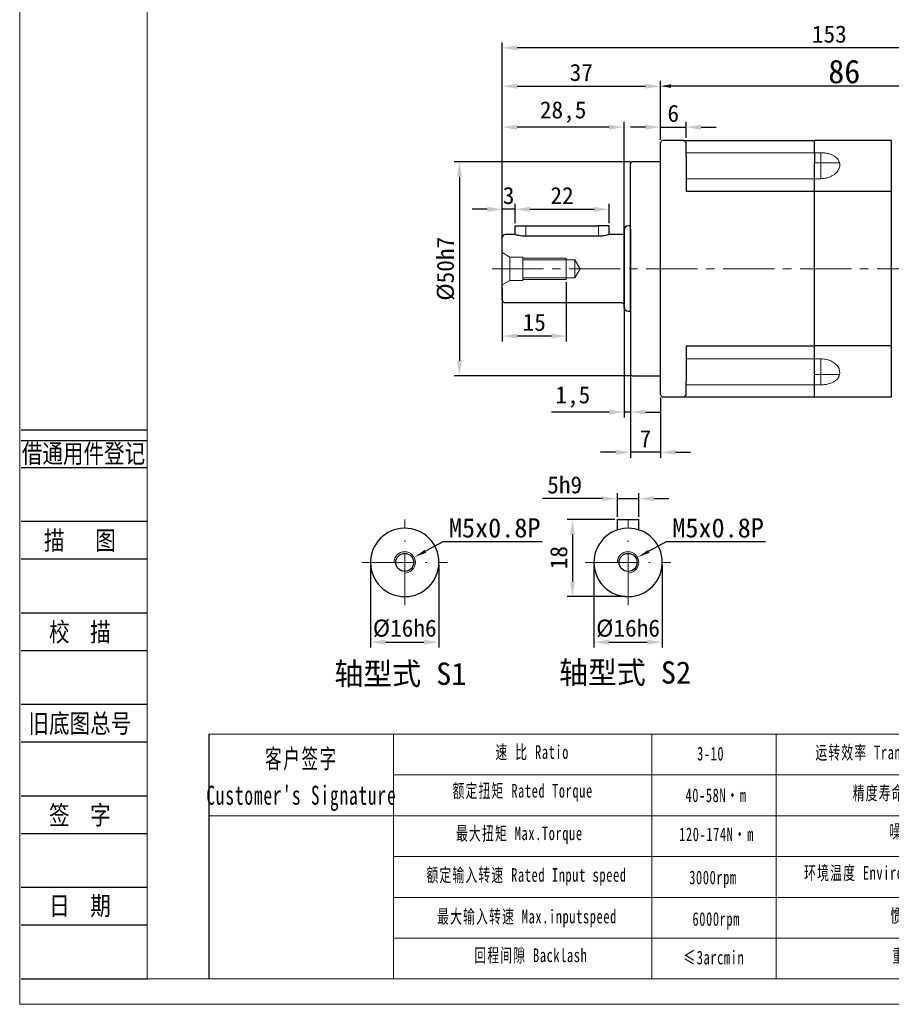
# Model space of a CAD drawing. Header units: millimetres. Extents: x 1384 to 1884, y 1004 to 1358.
# Tile 1 of 9: x 1384 to 1588, y 1004 to 1234. Entities that reach past the tile are written whole.
import ezdxf
from ezdxf.enums import TextEntityAlignment as Align

# ---------------------------------------------------------------- set-up
doc = ezdxf.new("R2010")
doc.units = ezdxf.units.MM
doc.header["$PDSIZE"] = -5
for name, pattern in [('ACAD_ISO10W100', [18, 12, -3, 0, -3]), ('JIS_02_2.0', [3, 2, -1]), ('点画线', [18, 12, -2, 2, -2])]:
    doc.linetypes.add(name, pattern=pattern)
doc.layers.get('0').update_dxf_attribs({"lineweight": 18})
doc.layers.get('Defpoints').update_dxf_attribs({"lineweight": 18})
for name, color, linetype in [('2细线层', 4, 'Continuous'), ('6文字层', 3, 'Continuous'), ('7标注层', 4, 'Continuous')]:
    doc.layers.add(name, color=color, linetype=linetype)
for name, color, linetype, lineweight in [('7中心线层', 7, '点画线', 18), ('SLD-0', 7, 'Continuous', 18), ('中心线', 7, 'JIS_02_2.0', 13), ('中心线层', 7, 'ACAD_ISO10W100', 20), ('图框_外框线', 7, 'Continuous', 18), ('尺寸线', 7, 'Continuous', 18), ('尺寸线层', 3, 'Continuous', 18), ('粗实线', 7, 'Continuous', 50), ('细实线', 7, 'Continuous', 18)]:
    doc.layers.add(name, color=color, linetype=linetype, lineweight=lineweight)
doc.styles.add('宋体', font='txt', dxfattribs={"width": 0.8})
doc.styles.add('工程字', font='txt')
doc.styles.add('标准', font='txt', dxfattribs={"width": 0.667})
doc.dimstyles.new('DIMSTYLE_17', dxfattribs={"dimtxt": 8, "dimasz": 12, "dimexe": 0.18, "dimexo": 0.0625, "dimgap": 0.09, "dimtad": 1, "dimtih": 1, "dimtoh": 1, "dimdec": 3, "dimdsep": 46, "dimtxsty": 'Standard', "dimblk": '_CAXARROW', "dimcen": 0.09, "dimdle": 24, "dimadec": 0, "dimazin": 0, "dimtfac": 0.7, "dimtdec": 3, "dimtofl": 0, "dimtmove": 0, "dimatfit": 3, "dimfxl": 1, "dimtolj": 1, "dimarcsym": 0})
doc.dimstyles.new('ISO-25', dxfattribs={"dimtxt": 5.5, "dimasz": 1, "dimexe": 1.25, "dimexo": 0.625, "dimtad": 1, "dimtxsty": '工程字', "dimcen": 2.5, "dimdle": 2, "dimadec": 0, "dimazin": 0, "dimtfac": 1, "dimtmove": 0, "dimatfit": 3, "dimfxl": 1, "dimarcsym": 0})
doc.dimstyles.new('副本 ISO-25', dxfattribs={"dimtxt": 5.5, "dimasz": 2.5, "dimexe": 1.25, "dimexo": 0.625, "dimtad": 1, "dimtxsty": '工程字', "dimcen": 2.5, "dimdle": 5, "dimadec": 0, "dimazin": 0, "dimtfac": 1, "dimtmove": 0, "dimatfit": 3, "dimfxl": 1, "dimtolj": 1, "dimarcsym": 0})

# ---------------------------------------------------------------- blocks, each defined once
blk = doc.blocks.new('*D11')
at = {"layer": 'Defpoints', "color": 0}
for p in [(1527.16, 1201.17), (1486.53, 1151.17), (1527.16, 1151.17)]:
    blk.add_point(p, dxfattribs=at)
at = {"layer": '尺寸线层', "color": 0, "lineweight": -2}
for p, q in [((1526.54, 1201.17), (1485.28, 1201.17)), ((1486.53, 1197.67), (1486.53, 1154.67)), ((1526.54, 1151.17), (1485.28, 1151.17))]:
    blk.add_line(p, q, dxfattribs=at)
at = {"layer": '尺寸线层', "color": 0}
for points in [[(1487.12, 1197.67), (1485.95, 1197.67), (1486.53, 1201.17)], [(1485.95, 1154.67), (1487.12, 1154.67), (1486.53, 1151.17)]]:
    blk.add_solid(points, dxfattribs=at)
at = {"layer": '尺寸线层', "color": 0, "insert": (1483.33, 1176.17), "char_height": 4, "attachment_point": 5, "rotation": 90, "style": '工程字'}
blk.add_mtext('%%C50h7', dxfattribs=at)
blk = doc.blocks.new('*D12')
at = {"layer": 'Defpoints', "color": 0}
for p in [(1533.53, 1218.83), (1533.53, 1205.67), (1496.53, 1183.67)]:
    blk.add_point(p, dxfattribs=at)
at = {"layer": '尺寸线层', "color": 0, "lineweight": -2}
for p, q in [((1496.53, 1184.29), (1496.53, 1220.08)), ((1533.53, 1206.29), (1533.53, 1220.08)), ((1500.03, 1218.83), (1530.03, 1218.83))]:
    blk.add_line(p, q, dxfattribs=at)
at = {"layer": '尺寸线层', "color": 0}
for points in [[(1500.03, 1219.41), (1500.03, 1218.24), (1496.53, 1218.83)], [(1530.03, 1218.24), (1530.03, 1219.41), (1533.53, 1218.83)]]:
    blk.add_solid(points, dxfattribs=at)
at = {"layer": '尺寸线层', "color": 0, "insert": (1515.03, 1222.03), "char_height": 4, "attachment_point": 5, "style": '工程字'}
blk.add_mtext('37', dxfattribs=at)
blk = doc.blocks.new('*D13')
at = {"layer": 'Defpoints', "color": 0}
for p in [(1496.53, 1190.07), (1499.53, 1186.17), (1496.53, 1183.67)]:
    blk.add_point(p, dxfattribs=at)
at = {"layer": '尺寸线层', "color": 0, "lineweight": -2}
for p, q in [((1493.03, 1190.07), (1489.53, 1190.07)), ((1496.53, 1184.29), (1496.53, 1191.32)), ((1499.53, 1190.07), (1496.53, 1190.07)), ((1499.53, 1186.79), (1499.53, 1191.32)), ((1503.03, 1190.07), (1506.53, 1190.07))]:
    blk.add_line(p, q, dxfattribs=at)
at = {"layer": '尺寸线层', "color": 0}
for points in [[(1493.03, 1189.48), (1493.03, 1190.65), (1496.53, 1190.07)], [(1503.03, 1190.65), (1503.03, 1189.48), (1499.53, 1190.07)]]:
    blk.add_solid(points, dxfattribs=at)
at = {"layer": '尺寸线层', "color": 0, "insert": (1498.03, 1193.27), "char_height": 4, "attachment_point": 5, "style": '工程字'}
blk.add_mtext('3', dxfattribs=at)
blk = doc.blocks.new('*D14')
at = {"layer": 'Defpoints', "color": 0}
for p in [(1521.53, 1190.07), (1499.53, 1186.17), (1521.53, 1186.17)]:
    blk.add_point(p, dxfattribs=at)
at = {"layer": '尺寸线层', "color": 0, "lineweight": -2}
for p, q in [((1499.53, 1186.79), (1499.53, 1191.32)), ((1503.03, 1190.07), (1518.03, 1190.07)), ((1521.53, 1186.79), (1521.53, 1191.32))]:
    blk.add_line(p, q, dxfattribs=at)
at = {"layer": '尺寸线层', "color": 0}
for points in [[(1503.03, 1190.65), (1503.03, 1189.48), (1499.53, 1190.07)], [(1518.03, 1189.48), (1518.03, 1190.65), (1521.53, 1190.07)]]:
    blk.add_solid(points, dxfattribs=at)
at = {"layer": '尺寸线层', "color": 0, "insert": (1510.53, 1193.27), "char_height": 4, "attachment_point": 5, "style": '工程字'}
blk.add_mtext('22', dxfattribs=at)
blk = doc.blocks.new('*D15')
at = {"layer": 'Defpoints', "color": 0}
for p in [(1539.53, 1209.27), (1539.53, 1206.17), (1533.53, 1205.67)]:
    blk.add_point(p, dxfattribs=at)
at = {"layer": '尺寸线层', "color": 0, "lineweight": -2}
for p, q in [((1530.03, 1209.27), (1526.53, 1209.27)), ((1533.53, 1206.29), (1533.53, 1210.52)), ((1533.53, 1209.27), (1539.53, 1209.27)), ((1539.53, 1206.79), (1539.53, 1210.52)), ((1543.03, 1209.27), (1546.53, 1209.27))]:
    blk.add_line(p, q, dxfattribs=at)
at = {"layer": '尺寸线层', "color": 0}
for points in [[(1530.03, 1208.68), (1530.03, 1209.85), (1533.53, 1209.27)], [(1543.03, 1209.85), (1543.03, 1208.68), (1539.53, 1209.27)]]:
    blk.add_solid(points, dxfattribs=at)
at = {"layer": '尺寸线层', "color": 0, "insert": (1536.53, 1212.47), "char_height": 4, "attachment_point": 5, "style": '工程字'}
blk.add_mtext('6', dxfattribs=at)
blk = doc.blocks.new('*D16')
at = {"layer": 'Defpoints', "color": 0}
for p in [(1526.53, 1151.17), (1533.53, 1146.67), (1526.53, 1133.26)]:
    blk.add_point(p, dxfattribs=at)
at = {"layer": '尺寸线层', "color": 0, "lineweight": -2}
for p, q in [((1526.53, 1150.54), (1526.53, 1132.01)), ((1533.53, 1146.04), (1533.53, 1132.01)), ((1523.03, 1133.26), (1519.53, 1133.26)), ((1533.53, 1133.26), (1526.53, 1133.26)), ((1537.03, 1133.26), (1540.53, 1133.26))]:
    blk.add_line(p, q, dxfattribs=at)
at = {"layer": '尺寸线层', "color": 0}
for points in [[(1523.03, 1132.67), (1523.03, 1133.84), (1526.53, 1133.26)], [(1537.03, 1133.84), (1537.03, 1132.67), (1533.53, 1133.26)]]:
    blk.add_solid(points, dxfattribs=at)
at = {"layer": '尺寸线层', "color": 0, "insert": (1530.03, 1136.46), "char_height": 4, "attachment_point": 5, "style": '工程字'}
blk.add_mtext('7', dxfattribs=at)
blk = doc.blocks.new('*D17')
at = {"layer": 'Defpoints', "color": 0}
for p in [(1525.03, 1186.17), (1526.53, 1186.17), (1525.03, 1142.67)]:
    blk.add_point(p, dxfattribs=at)
at = {"layer": '尺寸线层', "color": 0, "lineweight": -2}
for p, q in [((1525.03, 1185.54), (1525.03, 1141.42)), ((1526.53, 1185.54), (1526.53, 1141.42)), ((1521.53, 1142.67), (1508.05, 1142.67)), ((1526.53, 1142.67), (1525.03, 1142.67)), ((1530.03, 1142.67), (1533.53, 1142.67))]:
    blk.add_line(p, q, dxfattribs=at)
at = {"layer": '尺寸线层', "color": 0}
for points in [[(1521.53, 1142.08), (1521.53, 1143.25), (1525.03, 1142.67)], [(1530.03, 1143.25), (1530.03, 1142.08), (1526.53, 1142.67)]]:
    blk.add_solid(points, dxfattribs=at)
at = {"layer": '尺寸线层', "color": 0, "insert": (1513.04, 1146.2), "char_height": 4, "attachment_point": 5, "style": '工程字'}
blk.add_mtext('1,5', dxfattribs=at)
blk = doc.blocks.new('*D18')
at = {"layer": 'Defpoints', "color": 0}
for p in [(1496.53, 1227.8), (1496.53, 1183.67), (1649.53, 1154.05)]:
    blk.add_point(p, dxfattribs=at)
at = {"layer": '尺寸线层', "color": 0, "lineweight": -2}
for p, q in [((1496.53, 1184.29), (1496.53, 1229.05)), ((1649.53, 1154.68), (1649.53, 1229.05)), ((1646.03, 1227.8), (1500.03, 1227.8))]:
    blk.add_line(p, q, dxfattribs=at)
at = {"layer": '尺寸线层', "color": 0}
for points in [[(1500.03, 1228.38), (1500.03, 1227.22), (1496.53, 1227.8)], [(1646.03, 1227.22), (1646.03, 1228.38), (1649.53, 1227.8)]]:
    blk.add_solid(points, dxfattribs=at)
at = {"layer": '尺寸线层', "color": 0, "insert": (1573.03, 1231), "char_height": 4, "attachment_point": 5, "style": '工程字'}
blk.add_mtext('153', dxfattribs=at)
blk = doc.blocks.new('*D19')
at = {"layer": 'Defpoints', "color": 0}
for p in [(1496.53, 1209.27), (1496.53, 1182.13), (1525.03, 1180.7)]:
    blk.add_point(p, dxfattribs=at)
at = {"layer": '尺寸线层', "color": 0, "lineweight": -2}
for p, q in [((1496.53, 1182.76), (1496.53, 1210.52)), ((1521.53, 1209.27), (1500.03, 1209.27)), ((1525.03, 1181.33), (1525.03, 1210.52))]:
    blk.add_line(p, q, dxfattribs=at)
at = {"layer": '尺寸线层', "color": 0}
for points in [[(1500.03, 1209.85), (1500.03, 1208.68), (1496.53, 1209.27)], [(1521.53, 1208.68), (1521.53, 1209.85), (1525.03, 1209.27)]]:
    blk.add_solid(points, dxfattribs=at)
at = {"layer": '尺寸线层', "color": 0, "insert": (1510.78, 1212.8), "char_height": 4, "attachment_point": 5, "style": '工程字'}
blk.add_mtext('28,5', dxfattribs=at)
blk = doc.blocks.new('*D20')
at = {"layer": 'Defpoints', "color": 0}
for p in [(1533.53, 1218.86), (1533.53, 1212.24), (1619.53, 1176.17)]:
    blk.add_point(p, dxfattribs=at)
at = {"layer": '尺寸线层', "color": 0, "lineweight": -2}
for p, q in [((1533.53, 1212.87), (1533.53, 1220.11)), ((1619.53, 1176.79), (1619.53, 1220.11)), ((1617.03, 1218.86), (1536.03, 1218.86))]:
    blk.add_line(p, q, dxfattribs=at)
at = {"layer": '尺寸线层', "color": 0}
for points in [[(1536.03, 1219.28), (1536.03, 1218.44), (1533.53, 1218.86)], [(1617.03, 1218.44), (1617.03, 1219.28), (1619.53, 1218.86)]]:
    blk.add_solid(points, dxfattribs=at)
at = {"layer": '尺寸线层', "color": 0, "insert": (1576.53, 1222.24), "char_height": 5.5, "attachment_point": 5, "style": '工程字'}
blk.add_mtext('\\A1;86', dxfattribs=at)
blk = doc.blocks.new('*D24')
at = {"layer": 'Defpoints', "color": 0}
for p in [(1496.53, 1172.38), (1511.53, 1173.67), (1496.53, 1160.43)]:
    blk.add_point(p, dxfattribs=at)
at = {"layer": '尺寸线层', "color": 0, "linetype": 'ByBlock', "lineweight": -2}
for p, q in [((1496.53, 1171.75), (1496.53, 1159.18)), ((1511.53, 1173.04), (1511.53, 1159.18)), ((1508.03, 1160.43), (1500.03, 1160.43))]:
    blk.add_line(p, q, dxfattribs=at)
at = {"layer": '尺寸线层', "color": 0}
for points in [[(1500.03, 1161.02), (1500.03, 1159.85), (1496.53, 1160.43)], [(1508.03, 1159.85), (1508.03, 1161.02), (1511.53, 1160.43)]]:
    blk.add_solid(points, dxfattribs=at)
at = {"layer": '尺寸线层', "color": 0, "insert": (1504.03, 1163.63), "char_height": 4, "attachment_point": 5, "style": '工程字'}
blk.add_mtext('15', dxfattribs=at)
blk = doc.blocks.new('*D25')
at = {"layer": 'Defpoints', "color": 0}
for p in [(1528.47, 1122.43), (1523.47, 1117.53), (1528.47, 1117.53)]:
    blk.add_point(p, dxfattribs=at)
at = {"layer": '尺寸线层', "color": 0, "lineweight": -2}
for p, q in [((1523.47, 1118.15), (1523.47, 1123.68)), ((1528.47, 1118.15), (1528.47, 1123.68)), ((1519.97, 1122.43), (1505.97, 1122.43)), ((1523.47, 1122.43), (1528.47, 1122.43)), ((1531.97, 1122.43), (1535.47, 1122.43))]:
    blk.add_line(p, q, dxfattribs=at)
at = {"layer": '尺寸线层', "color": 0}
for points in [[(1519.97, 1121.85), (1519.97, 1123.01), (1523.47, 1122.43)], [(1531.97, 1123.01), (1531.97, 1121.85), (1528.47, 1122.43)]]:
    blk.add_solid(points, dxfattribs=at)
at = {"layer": '尺寸线层', "color": 0, "insert": (1511.14, 1125.63), "char_height": 4, "attachment_point": 5, "style": '工程字'}
blk.add_mtext('5h9', dxfattribs=at)
blk = doc.blocks.new('*D26')
at = {"layer": 'Defpoints', "color": 0}
for p in [(1523.47, 1117.53), (1512.98, 1099.53), (1525.97, 1099.53)]:
    blk.add_point(p, dxfattribs=at)
at = {"layer": '尺寸线层', "color": 0, "lineweight": -2}
for p, q in [((1522.85, 1117.53), (1511.73, 1117.53)), ((1512.98, 1114.03), (1512.98, 1103.03)), ((1525.35, 1099.53), (1511.73, 1099.53))]:
    blk.add_line(p, q, dxfattribs=at)
at = {"layer": '尺寸线层', "color": 0}
for points in [[(1513.56, 1114.03), (1512.4, 1114.03), (1512.98, 1117.53)], [(1512.4, 1103.03), (1513.56, 1103.03), (1512.98, 1099.53)]]:
    blk.add_solid(points, dxfattribs=at)
at = {"layer": '尺寸线层', "color": 0, "insert": (1509.78, 1108.64), "char_height": 4, "attachment_point": 5, "rotation": 90, "style": '工程字'}
blk.add_mtext('18', dxfattribs=at)
blk = doc.blocks.new('*D27')
at = {"layer": 'Defpoints', "color": 0}
for p in [(1517.97, 1107.53), (1533.97, 1107.53), (1533.97, 1088.89)]:
    blk.add_point(p, dxfattribs=at)
at = {"layer": '尺寸线层', "color": 0, "lineweight": -2}
for p, q in [((1517.97, 1106.9), (1517.97, 1087.64)), ((1533.97, 1106.9), (1533.97, 1087.64)), ((1521.47, 1088.89), (1530.47, 1088.89))]:
    blk.add_line(p, q, dxfattribs=at)
at = {"layer": '尺寸线层', "color": 0}
for points in [[(1521.47, 1089.47), (1521.47, 1088.3), (1517.97, 1088.89)], [(1530.47, 1088.3), (1530.47, 1089.47), (1533.97, 1088.89)]]:
    blk.add_solid(points, dxfattribs=at)
at = {"layer": '尺寸线层', "color": 0, "insert": (1525.97, 1092.09), "char_height": 4, "attachment_point": 5, "style": '工程字'}
blk.add_mtext('%%C16h6', dxfattribs=at)
blk = doc.blocks.new('_CAXARROW')
blk.add_hatch(color=0).paths.add_polyline_path([(0, 0), (-1, 0.125), (-1, -0.125)], flags=0)
blk = doc.blocks.new('*D28')
at = {"layer": 'Defpoints', "color": 0}
for p in [(1528.18, 1108.71), (1523.77, 1106.35)]:
    blk.add_point(p, dxfattribs=at)
at = {"layer": '尺寸线层', "color": 0, "linetype": 'Continuous', "lineweight": -2}
for p, q in [((1534.91, 1112.32), (1530.82, 1110.13)), ((1558.13, 1112.32), (1534.91, 1112.32)), ((1525.88, 1107.53), (1526.06, 1107.53)), ((1525.97, 1107.44), (1525.97, 1107.62))]:
    blk.add_line(p, q, dxfattribs=at)
at = {"layer": '尺寸线层', "color": 0, "lineweight": -2, "xscale": 3, "yscale": 3, "zscale": 3, "rotation": 208.2020236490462}
blk.add_blockref('_CAXARROW', (1528.18, 1108.71), dxfattribs=at)
at = {"layer": '尺寸线层', "color": 0, "insert": (1547.02, 1115.57), "char_height": 4.5, "attachment_point": 5, "style": '工程字'}
blk.add_mtext('\\A1;M5x0.8P', dxfattribs=at)
blk = doc.blocks.new('_FILLED')
at = {"linetype": 'ByBlock'}
blk.add_hatch(color=0, dxfattribs=at).paths.add_polyline_path([(0, 0), (-1, 0.133), (-1, -0.133)], flags=0)
blk = doc.blocks.new('*D29')
at = {"layer": 'Defpoints', "color": 0}
for p in [(1465.74, 1107.53), (1481.74, 1107.53), (1481.74, 1088.89)]:
    blk.add_point(p, dxfattribs=at)
at = {"layer": '尺寸线层', "color": 0, "lineweight": -2}
for p, q in [((1465.74, 1106.9), (1465.74, 1087.64)), ((1481.74, 1106.9), (1481.74, 1087.64)), ((1469.24, 1088.89), (1478.24, 1088.89))]:
    blk.add_line(p, q, dxfattribs=at)
at = {"layer": '尺寸线层', "color": 0}
for points in [[(1469.24, 1089.47), (1469.24, 1088.3), (1465.74, 1088.89)], [(1478.24, 1088.3), (1478.24, 1089.47), (1481.74, 1088.89)]]:
    blk.add_solid(points, dxfattribs=at)
at = {"layer": '尺寸线层', "color": 0, "insert": (1473.74, 1092.09), "char_height": 4, "attachment_point": 5, "style": '工程字'}
blk.add_mtext('%%C16h6', dxfattribs=at)
blk = doc.blocks.new('*D46')
at = {"layer": 'Defpoints', "color": 0}
for p in [(1475.94, 1108.71), (1471.53, 1106.35)]:
    blk.add_point(p, dxfattribs=at)
at = {"layer": '尺寸线层', "color": 0, "linetype": 'Continuous', "lineweight": -2}
for p, q in [((1482.67, 1112.32), (1478.58, 1110.13)), ((1505.89, 1112.32), (1482.67, 1112.32)), ((1473.65, 1107.53), (1473.83, 1107.53)), ((1473.74, 1107.44), (1473.74, 1107.62))]:
    blk.add_line(p, q, dxfattribs=at)
at = {"layer": '尺寸线层', "color": 0, "lineweight": -2, "xscale": 3, "yscale": 3, "zscale": 3, "rotation": 208.2020236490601}
blk.add_blockref('_CAXARROW', (1475.94, 1108.71), dxfattribs=at)
at = {"layer": '尺寸线层', "color": 0, "insert": (1494.78, 1115.57), "char_height": 4.5, "attachment_point": 5, "style": '工程字'}
blk.add_mtext('\\A1;M5x0.8P', dxfattribs=at)

msp = doc.modelspace()

# ---------------------------------------------------------------- linework, layer by layer
for p, q in [((1587.5253, 1206.0191), (1587.5253, 1206.1661)), ((1539.5257, 1203.2996), (1569.5257, 1203.2996)), ((1569.5257, 1203.3006), (1569.5257, 1203.2996)), ((1571.0257, 1203.3006), (1569.5257, 1203.3006)), ((1571.0257, 1200.9161), (1571.0257, 1203.3006)), ((1571.0257, 1200.9161), (1569.5257, 1200.9161)), ((1571.0257, 1197.1875), (1571.0257, 1200.9161)), ((1575.4195, 1200.9161), (1571.0257, 1200.9161)), ((1569.5257, 1197.2203), (1539.5257, 1197.2203)), ((1571.0257, 1197.2217), (1569.5257, 1197.2217)), ((1569.5257, 1197.2217), (1569.5257, 1197.2203)), ((1587.5253, 1193.9144), (1587.5253, 1194.4364)), ((1502.0257, 1186.1661), (1502.0257, 1183.7654)), ((1519.0257, 1186.1661), (1519.0257, 1183.7654)), ((1526.4967, 1176.1661), (1526.4967, 1186.1661)), ((1526.4967, 1176.1661), (1526.4967, 1166.1661)), ((1587.5253, 1157.8959), (1587.5253, 1158.4179)), ((1539.5257, 1155.112), (1569.5257, 1155.112)), ((1569.5257, 1155.1134), (1571.0257, 1155.1134)), ((1569.6757, 1155.112), (1569.5257, 1155.112)), ((1571.0257, 1155.1448), (1571.0257, 1151.4162)), ((1571.0257, 1151.4162), (1569.5257, 1151.4162)), ((1575.4195, 1151.4162), (1571.0257, 1151.4162)), ((1571.0257, 1151.4162), (1571.0257, 1149.0316)), ((1539.5257, 1149.0327), (1569.5257, 1149.0327)), ((1569.5257, 1149.0337), (1571.0257, 1149.0337)), ((1569.5257, 1149.0327), (1569.5257, 1149.0327)), ((1587.5253, 1146.1661), (1587.5253, 1146.3132)), ((1471.1015, 1067.4146), (1471.1015, 1010.1842)), ((1531.5097, 1067.4146), (1531.5097, 1010.1842))]:
    msp.add_line(p, q)
for points in [[(1383.7028, 1004.2336), (1884.3809, 1004.2336), (1884.3809, 1358.2845), (1383.7028, 1358.2845)], [(1413.5051, 1010.194), (1878.4204, 1010.194), (1878.4204, 1352.324), (1413.5051, 1352.324)]]:
    msp.add_lwpolyline(points, close=True)
for points, knots in [([(1575.4195, 1200.9161), (1575.3956, 1201.0039), (1575.3477, 1201.18), (1575.1947, 1201.5167), (1574.9242, 1201.9113), (1574.477, 1202.3261), (1573.9232, 1202.6753), (1573.2813, 1202.9521), (1572.5696, 1203.1512), (1571.8105, 1203.2771), (1571.2873, 1203.2928), (1571.0257, 1203.3006)], [0, 0, 0, 0, 0.06228322, 0.12499718, 0.24982813, 0.37491214, 0.49956423, 0.62477042, 0.74929511, 0.8746204, 1, 1, 1, 1]), ([(1575.3163, 1199.5985), (1575.1758, 1199.2495), (1574.7619, 1198.6256), (1573.7126, 1197.8301), (1572.4165, 1197.333), (1571.4994, 1197.2262), (1571.0257, 1197.2217)], [0, 0, 0, 0, 0.26542435, 0.52104108, 0.76614927, 1, 1, 1, 1]), ([(1575.2842, 1199.5124), (1575.3261, 1199.6122), (1575.3741, 1199.7515), (1575.4055, 1199.8909), (1575.4132, 1199.9296)], [0, 0, 0, 0, 0.72241735, 1, 1, 1, 1]), ([(1575.4742, 1200.4358), (1575.4722, 1200.5109), (1575.4679, 1200.6732), (1575.4364, 1200.8312), (1575.4195, 1200.9161)], [0, 0, 0, 0, 0.46269923, 1, 1, 1, 1]), ([(1571.0257, 1155.1134), (1571.5018, 1155.1088), (1572.417, 1155.0014), (1573.6439, 1154.5349), (1574.2393, 1154.0849), (1574.4787, 1153.8462)], [0, 0, 0, 0, 0.34271142, 0.70033903, 1, 1, 1, 1]), ([(1571.0257, 1149.0337), (1571.3238, 1149.0439), (1571.9204, 1149.0642), (1572.9207, 1149.2547), (1573.7911, 1149.5754), (1574.4753, 1150.0072), (1574.923, 1150.4219), (1575.1936, 1150.8162), (1575.3472, 1151.1532), (1575.3954, 1151.33), (1575.4195, 1151.4186)], [0, 0, 0, 0, 0.14287469, 0.28590767, 0.49962475, 0.62441172, 0.74971367, 0.87441313, 0.93706321, 1, 1, 1, 1]), ([(1575.4742, 1151.8989), (1575.4574, 1152.1052), (1575.4323, 1152.4144), (1575.3262, 1152.7227), (1575.2833, 1152.8245)], [0, 0, 0, 0, 0.66692942, 1, 1, 1, 1]), ([(1575.4195, 1151.4186), (1575.4364, 1151.5035), (1575.4679, 1151.6615), (1575.4722, 1151.8238), (1575.4742, 1151.8989)], [0, 0, 0, 0, 0.53729094, 1, 1, 1, 1])]:
    msp.add_open_spline(points, degree=3, knots=knots)
for points, degree in [([(1575.4132, 1199.9296), (1575.4466, 1200.0982), (1575.4604, 1200.267), (1575.4742, 1200.4358)], 3), ([(1574.4787, 1153.8462), (1575.1538, 1153.3863), (1575.3181, 1152.7313)], 2)]:
    msp.add_open_spline(points, degree=degree)
at = {"layer": '2细线层'}
for p, q in [((1384.0486, 1138.5304), (1413.5051, 1138.5304)), ((1384.0486, 1136.014), (1413.5051, 1136.014)), ((1384.0486, 1129.723), (1413.5051, 1129.723)), ((1384.0486, 1117.141), (1413.5051, 1117.141)), ((1384.0486, 1108.3336), (1413.5051, 1108.3336)), ((1384.0486, 1095.7516), (1413.5051, 1095.7516)), ((1384.0486, 1086.9442), (1413.5051, 1086.9442)), ((1384.0486, 1074.3622), (1413.5051, 1074.3622)), ((1384.0486, 1065.5548), (1413.5051, 1065.5548)), ((1384.0486, 1052.9728), (1413.5051, 1052.9728)), ((1384.0486, 1044.1654), (1413.5051, 1044.1654)), ((1384.0486, 1031.5834), (1413.5051, 1031.5834)), ((1384.0486, 1022.776), (1413.5051, 1022.776)), ((1384.0486, 1010.194), (1413.5051, 1010.194))]:
    msp.add_line(p, q, dxfattribs=at)
at = {"layer": '7中心线层'}
msp.add_line((1494.1944, 1176.1661), (1619.5254, 1176.1661), dxfattribs=at)
at = {"layer": '7标注层', "color": 0}
msp.add_line((1427.9301, 1067.4146), (1427.9301, 1010.194), dxfattribs=at)
at = {"layer": 'SLD-0'}
msp.add_line((1560.6154, 1067.4146), (1560.6154, 1010.2005), dxfattribs=at)
at = {"layer": '中心线', "color": 0, "linetype": 'ByBlock'}
for p, q in [((1496.5257, 1179.9554), (1498.3257, 1178.9161)), ((1498.3257, 1178.9161), (1501.3257, 1178.9161)), ((1498.3257, 1178.9161), (1498.3257, 1173.4161)), ((1501.3257, 1178.9161), (1501.3257, 1173.4161)), ((1501.3257, 1178.6661), (1511.5257, 1178.6661)), ((1511.5257, 1178.6661), (1511.5257, 1173.6661)), ((1501.3257, 1178.2661), (1513.5257, 1178.2661)), ((1513.5257, 1178.2661), (1514.7382, 1176.1661)), ((1513.5257, 1178.2661), (1513.5257, 1174.0661)), ((1513.5257, 1174.0661), (1514.7382, 1176.1661)), ((1501.3257, 1174.0661), (1513.5257, 1174.0661)), ((1496.5257, 1172.3769), (1498.3257, 1173.4161)), ((1498.3257, 1173.4161), (1501.3257, 1173.4161)), ((1501.3257, 1173.6661), (1511.5257, 1173.6661))]:
    msp.add_line(p, q, dxfattribs=at)
at = {"layer": '中心线层', "color": 0}
for p, q in [((1473.7369, 1097.5295), (1473.7369, 1117.5295)), ((1525.9735, 1097.5295), (1525.9735, 1117.5295)), ((1463.7369, 1107.5295), (1483.7369, 1107.5295)), ((1515.9735, 1107.5295), (1535.9735, 1107.5295))]:
    msp.add_line(p, q, dxfattribs=at)
at = {"layer": '图框_外框线'}
for p, q in [((1427.9301, 1067.4146), (1878.4204, 1067.4146)), ((1471.1015, 1057.8673), (1724.2863, 1057.8673)), ((1427.9301, 1048.32), (1878.4204, 1048.32)), ((1471.1015, 1038.7728), (1878.4204, 1038.7728)), ((1471.1015, 1029.2255), (1878.4204, 1029.2255)), ((1471.1015, 1019.6782), (1878.4204, 1019.6782))]:
    msp.add_line(p, q, dxfattribs=at)
at = {"layer": '粗实线', "linetype": 'Continuous', "lineweight": 30}
for p, q in [((1539.0257, 1206.1661), (1534.0257, 1206.1661)), ((1539.0257, 1206.1661), (1569.5257, 1206.1661)), ((1569.3757, 1206.1661), (1569.6757, 1206.1661)), ((1587.5253, 1206.1661), (1569.5257, 1206.1661)), ((1569.5257, 1204.3692), (1569.5257, 1206.1661)), ((1587.5253, 1206.1661), (1587.5253, 1194.1939)), ((1533.5257, 1202.434), (1533.5257, 1205.6661)), ((1539.5257, 1202.434), (1539.5257, 1205.6661)), ((1569.5257, 1203.3006), (1569.5257, 1204.3692)), ((1587.5253, 1206.0191), (1587.5253, 1194.4364)), ((1533.5257, 1149.8983), (1533.5257, 1202.434)), ((1539.5257, 1202.434), (1539.5257, 1194.1939)), ((1569.5257, 1203.3006), (1569.5257, 1200.9161)), ((1526.5257, 1176.1661), (1526.5257, 1200.6661)), ((1533.5257, 1201.1661), (1527.0257, 1201.1661)), ((1569.5257, 1197.2188), (1569.5257, 1200.9161)), ((1569.5257, 1146.1661), (1569.5257, 1197.2188)), ((1569.5257, 1194.1939), (1569.5257, 1196.8955)), ((1569.5257, 1194.1939), (1539.5257, 1194.1939)), ((1569.5257, 1194.1939), (1569.5257, 1194.1939)), ((1587.5253, 1194.1939), (1569.5257, 1194.1939)), ((1587.5253, 1194.1939), (1587.5253, 1158.1384)), ((1587.5253, 1193.9144), (1587.5253, 1158.4179)), ((1499.5257, 1186.1661), (1499.5257, 1184.1661)), ((1499.5257, 1186.1661), (1502.0257, 1186.1661)), ((1502.0257, 1186.1661), (1519.0257, 1186.1661)), ((1521.5257, 1186.1661), (1519.0257, 1186.1661)), ((1521.5257, 1184.1661), (1521.5257, 1186.1661)), ((1526.4969, 1186.1661), (1526.0257, 1186.1661)), ((1526.5257, 1186.2728), (1526.4967, 1186.1661)), ((1496.5257, 1168.9661), (1496.5257, 1183.3661)), ((1499.5257, 1184.1661), (1497.3257, 1184.1661)), ((1519.0257, 1183.7655), (1502.0257, 1183.7655)), ((1524.6257, 1184.1661), (1521.5257, 1184.1661)), ((1525.0257, 1167.1661), (1525.0257, 1185.1661)), ((1526.5257, 1176.1661), (1526.5257, 1151.6661)), ((1524.6257, 1168.1661), (1497.3257, 1168.1661)), ((1526.4969, 1166.1661), (1526.0257, 1166.1661)), ((1526.4967, 1166.1661), (1526.5257, 1166.0595)), ((1539.5257, 1158.1384), (1569.5257, 1158.1384)), ((1539.5257, 1158.1384), (1539.5257, 1149.8983)), ((1569.5257, 1158.1384), (1569.5257, 1158.1384)), ((1587.5253, 1158.1384), (1569.5257, 1158.1384)), ((1587.5253, 1158.1384), (1587.5253, 1146.1661)), ((1587.5253, 1157.8959), (1587.5253, 1146.3132)), ((1527.0257, 1151.1661), (1533.5257, 1151.1661)), ((1533.5257, 1146.6661), (1533.5257, 1149.8983)), ((1539.5257, 1146.6661), (1539.5257, 1149.8983)), ((1539.0257, 1146.1661), (1534.0257, 1146.1661)), ((1569.5257, 1146.1661), (1539.0257, 1146.1661)), ((1569.3757, 1146.1661), (1569.6757, 1146.1661)), ((1587.5253, 1146.1661), (1569.5257, 1146.1661)), ((1523.4735, 1115.1288), (1523.4735, 1117.5295)), ((1523.4735, 1117.5295), (1528.4735, 1117.5295)), ((1528.4735, 1115.1288), (1528.4735, 1117.5295))]:
    msp.add_line(p, q, dxfattribs=at)
for centre in [(1473.7369, 1107.5295), (1525.9735, 1107.5295)]:
    msp.add_circle(centre, 2.1, dxfattribs=at)
for centre, radius, start, end in [((1527.0257, 1200.6661), 0.5, 90, 180), ((1526.0257, 1185.1661), 1, 90, 180), ((1497.3257, 1183.3661), 0.8, 90, 180), ((1524.6257, 1184.5661), 0.4, 270, 0), ((1527.0257, 1151.6661), 0.5, 180, 270), ((1473.7369, 1107.5295), 8, 91.041899, 90), ((1525.9735, 1107.5295), 8, 91.041899, 90)]:
    msp.add_arc(centre, radius, start, end, dxfattribs=at)
at = {"layer": '粗实线', "linetype": 'Continuous', "lineweight": 30, "extrusion": (0, 0, -1)}
for centre, radius, start, end in [((-1497.3257, 1168.9661), 0.8, 270, 0), ((-1524.6257, 1167.7661), 0.4, 90, 180), ((-1526.0257, 1167.1661), 1, 270, 0)]:
    msp.add_arc(centre, radius, start, end, dxfattribs=at)
at = {"layer": '粗实线', "linetype": 'Continuous', "lineweight": 30}
for points in [[(1534.0257, 1206.1661), (1533.859, 1205.9994), (1533.6923, 1205.8328), (1533.5257, 1205.6661)], [(1539.5257, 1205.6661), (1539.3591, 1205.8328), (1539.1924, 1205.9994), (1539.0257, 1206.1661)], [(1569.3757, 1206.1661), (1569.4257, 1206.1161), (1569.4757, 1206.0661), (1569.5257, 1206.0161)], [(1533.5257, 1146.6661), (1533.6923, 1146.4995), (1533.859, 1146.3328), (1534.0257, 1146.1661)], [(1539.0257, 1146.1661), (1539.1924, 1146.3328), (1539.3591, 1146.4995), (1539.5257, 1146.6661)], [(1569.3757, 1146.1661), (1569.4257, 1146.2161), (1569.4757, 1146.2661), (1569.5257, 1146.3161)], [(1569.5257, 1146.3161), (1569.5757, 1146.2661), (1569.6257, 1146.2161), (1569.6757, 1146.1661)]]:
    msp.add_open_spline(points, degree=3, dxfattribs=at)
for points, knots in [([(1502.0257, 1183.7655), (1501.7536, 1183.7655), (1501.4778, 1183.7809), (1500.9654, 1183.8349), (1500.7217, 1183.8737), (1500.2882, 1183.9586), (1500.0942, 1184.0057), (1499.7847, 1184.0876), (1499.6666, 1184.123), (1499.5504, 1184.1583), (1499.5213, 1184.1675), (1499.5279, 1184.1654)], [0, 0, 0, 0, 0.20770238, 0.20770238, 0.41496272, 0.41496272, 0.62879374, 0.62879374, 0.84764859, 0.84764859, 1, 1, 1, 1]), ([(1521.5279, 1184.1668), (1521.5235, 1184.1654), (1521.4798, 1184.1515), (1521.3051, 1184.0995), (1521.1744, 1184.0618), (1520.8427, 1183.978), (1520.6355, 1183.9308), (1520.1682, 1183.8474), (1519.9, 1183.8106), (1519.4283, 1183.7737), (1519.2262, 1183.7655), (1519.0257, 1183.7655)], [0, 0, 0, 0, 0.20797663, 0.20797663, 0.41556406, 0.41556406, 0.62902617, 0.62902617, 0.84796042, 0.84796042, 1, 1, 1, 1])]:
    msp.add_open_spline(points, degree=3, knots=knots, dxfattribs=at)
at = {"layer": '细实线', "color": 0}
for centre in [(1473.7369, 1107.5295), (1525.9735, 1107.5295)]:
    msp.add_arc(centre, 2.5, 270, 180, dxfattribs=at)

# ---------------------------------------------------------------- texts
at = {"layer": '6文字层', "color": 3, "style": '宋体', "width": 0.8}
for s, p in [('借通用件登记', (1398.6171, 1133.0353)), ('描   图', (1397.7776, 1112.7373)), ('校  描', (1397.7776, 1091.3479)), ('旧底图总号', (1397.7776, 1069.9585)), ('签  字', (1397.7776, 1048.5691)), ('日  期', (1397.7854, 1027.3053))]:
    msp.add_text(s, height=4.4037, dxfattribs=at).set_placement(p, align=Align.MIDDLE)
at = {"layer": 'SLD-0', "color": 1, "attachment_point": 2, "line_spacing_factor": 1.15057, "style": '标准'}
for s, insert, char_height, width in [("\\T1.1;客户签字\\PCustomer's Signature", (1449.5902, 1063.882), 4.455394, 55.425564), ('\\T1.1;速 比 Ratio', (1503.5691, 1064.7894), 3.182424, 26.003306), ('{\\T1.1;3-10}', (1545.2763, 1064.4223), 3.182424, 13.531004), ('\\T1.1;运转效率 Transmission Efficiency', (1594.8937, 1064.6916), 3.182424, 54.0807), ('\\T1.1;额定扭矩 Rated Torque', (1501.3321, 1055.736), 3.182424, 56.503075), ('{\\T1.1;40-58N·m}', (1546.5385, 1054.6924), 3.182424, 26.358827), ('\\T1.1;精度寿命 Service Life', (1594.8937, 1055.2335), 3.182424, 42.449505), ('\\T1.1;最大扭矩 Max.Torque', (1500.5492, 1045.7886), 3.182424, 37.56536), ('{\\T1.1;120-174N·m}', (1546.6515, 1045.5511), 3.182424, 31.650661), ('\\T1.1;噪音 Noise', (1594.8937, 1046.2313), 3.182424, 28.081555), ('\\T1.1;额定输入转速 Rated Input speed', (1502.2269, 1036.0646), 3.182424, 49.942892), ('{\\T1.1;环境温度 Enviromental Temperature}', (1593.0692, 1036.5454), 3.182424, 77.899284), ('\\T1.1;3000rpm', (1545.8268, 1035.4857), 3.182424, 21.928195), ('\\T1.1;最大输入转速 Max.inputspeed ', (1502.3387, 1026.3407), 3.182424, 50.231412), ('\\T1.1;惯量 Inertia', (1596.7182, 1026.5176), 3.182424, 28.750824), ('\\T1.1;6000rpm', (1546.5863, 1025.7685), 3.182424, 69.586286), ('\\T1.1;回程间隙 Backlash', (1503.2335, 1017.2874), 3.182424, 40.729772), ('\\T1.1;重量 Weight', (1596.3761, 1017.1735), 3.182424, 24.745913), ('{\\T1.1;≤3arcmin }', (1546.0043, 1016.7602), 3.182424, 24.48075)]:
    msp.add_mtext(s, dxfattribs=dict(at, insert=insert, char_height=char_height, width=width))
at = {"layer": '尺寸线', "color": 0, "char_height": 5.2, "attachment_point": 1, "style": '工程字'}
for s, insert, width in [('轴型式 S1', (1457.2814, 1084.1084), 41.844276), ('轴型式 S2', (1509.8214, 1084.4011), 34.640527)]:
    msp.add_mtext(s, dxfattribs=dict(at, insert=insert, width=width))

# ---------------------------------------------------------------- dimensions: what is measured, and where the dimension line sits
at = {"layer": '尺寸线层'}
for base, p1, p2, picture, middle in [((1496.5257, 1227.7985), (1649.5279, 1154.0502), (1496.5257, 1183.6661), '*D18', (1573.0268, 1230.9985)), ((1539.5257, 1209.2656), (1533.5257, 1205.6661), (1539.5257, 1206.1661), '*D15', (1536.5257, 1212.4656)), ((1525.0257, 1142.6682), (1526.5257, 1186.1661), (1525.0257, 1186.1661), '*D17', (1513.038, 1146.2034))]:
    dim = msp.add_linear_dim(base=base, p1=p1, p2=p2, dimstyle='ISO-25', override={"dimtxt": 4, "dimasz": 3.5, "dimgap": 1.2}, dxfattribs=at)
    dim.commit()
    dim.dimension.update_dxf_attribs({"geometry": picture, "text_midpoint": middle})
for base, p1, p2, picture, middle in [((1533.5257, 1218.8267), (1496.5257, 1183.6661), (1533.5257, 1205.6661), '*D12', (1515.0257, 1218.8267)), ((1496.5257, 1209.2656), (1525.0257, 1180.7008), (1496.5257, 1182.1339), '*D19', (1510.7757, 1209.2656)), ((1496.5257, 1190.0667), (1499.5257, 1186.1661), (1496.5257, 1183.6661), '*D13', (1498.0257, 1190.0667)), ((1521.5257, 1190.0667), (1499.5257, 1186.1661), (1521.5257, 1186.1661), '*D14', (1510.5257, 1190.0667)), ((1526.5257, 1133.258), (1533.5257, 1146.6661), (1526.5257, 1151.1661), '*D16', (1530.0257, 1133.258))]:
    dim = msp.add_linear_dim(base=base, p1=p1, p2=p2, dimstyle='ISO-25', override={"dimtxt": 4, "dimasz": 3.5, "dimgap": 1.2}, dxfattribs=at)
    dim.commit()
    dim.dimension.update_dxf_attribs({"geometry": picture, "text_midpoint": middle, "dimtype": 160})
dim = msp.add_linear_dim(base=(1533.5257, 1218.8604), p1=(1619.5254, 1176.1661), p2=(1533.5257, 1212.2401), dimstyle='副本 ISO-25', dxfattribs=at)
dim.commit()
dim.dimension.update_dxf_attribs({"geometry": '*D20', "text_midpoint": (1576.5255, 1222.2354)})
dim = msp.add_linear_dim(base=(1486.533, 1151.1661), p1=(1527.1638, 1201.1661), p2=(1527.1638, 1151.1661), angle=90, text='%%C<>h7', dimstyle='ISO-25', override={"dimtxt": 4, "dimasz": 3.5, "dimgap": 1.2}, dxfattribs=at)
dim.commit()
dim.dimension.update_dxf_attribs({"geometry": '*D11', "text_midpoint": (1486.533, 1176.1661), "dimtype": 160})
at = {"layer": '尺寸线层', "linetype": 'ByBlock'}
dim = msp.add_linear_dim(base=(1496.5257, 1160.4339), p1=(1511.5257, 1173.6661), p2=(1496.5257, 1172.3769), dimstyle='ISO-25', override={"dimtxt": 4, "dimasz": 3.5, "dimgap": 1.2, "dimtxsty": '工程字'}, dxfattribs=at)
dim.commit()
dim.dimension.update_dxf_attribs({"geometry": '*D24', "text_midpoint": (1504.0257, 1163.6339)})
at = {"layer": '尺寸线层'}
for base, p1, p2, text, picture, middle in [((1528.4735, 1122.4309), (1523.4735, 1117.5295), (1528.4735, 1117.5295), '<>h9', '*D25', (1511.1402, 1122.4309)), ((1481.7369, 1088.887), (1465.7369, 1107.5295), (1481.7369, 1107.5295), '%%C<>h6', '*D29', (1473.7369, 1088.887)), ((1533.9735, 1088.887), (1517.9735, 1107.5295), (1533.9735, 1107.5295), '%%C<>h6', '*D27', (1525.9735, 1088.887))]:
    dim = msp.add_linear_dim(base=base, p1=p1, p2=p2, text=text, dimstyle='ISO-25', override={"dimtxt": 4, "dimasz": 3.5, "dimgap": 1.2}, dxfattribs=at)
    dim.commit()
    dim.dimension.update_dxf_attribs({"geometry": picture, "text_midpoint": middle, "dimtype": 160})
at = {"layer": '尺寸线层', "linetype": 'Continuous'}
for p1, p2, picture, middle in [((1471.5336, 1106.348), (1475.9401, 1108.7109), '*D46', (1494.7821, 1112.32)), ((1523.7703, 1106.348), (1528.1767, 1108.7109), '*D28', (1547.0187, 1112.32))]:
    dim = msp.add_diameter_dim_2p(p1=p1, p2=p2, text='M5x0.8P', dimstyle='DIMSTYLE_17', override={"dimtxt": 4.5, "dimasz": 3, "dimgap": 1, "dimtxsty": '工程字', "dimtol": 0, "dimldrblk": '_FILLED'}, dxfattribs=at)
    dim.commit()
    dim.dimension.update_dxf_attribs({"geometry": picture, "text_midpoint": middle, "dimtype": 163})
at = {"layer": '尺寸线层'}
dim = msp.add_linear_dim(base=(1512.981, 1099.5295), p1=(1523.4735, 1117.5295), p2=(1525.9735, 1099.5295), angle=90, dimstyle='ISO-25', override={"dimtxt": 4, "dimasz": 3.5, "dimgap": 1.2}, dxfattribs=at)
dim.commit()
dim.dimension.update_dxf_attribs({"geometry": '*D26', "text_midpoint": (1512.981, 1108.6415), "dimtype": 160})

doc.saveas('drawing.dxf')
